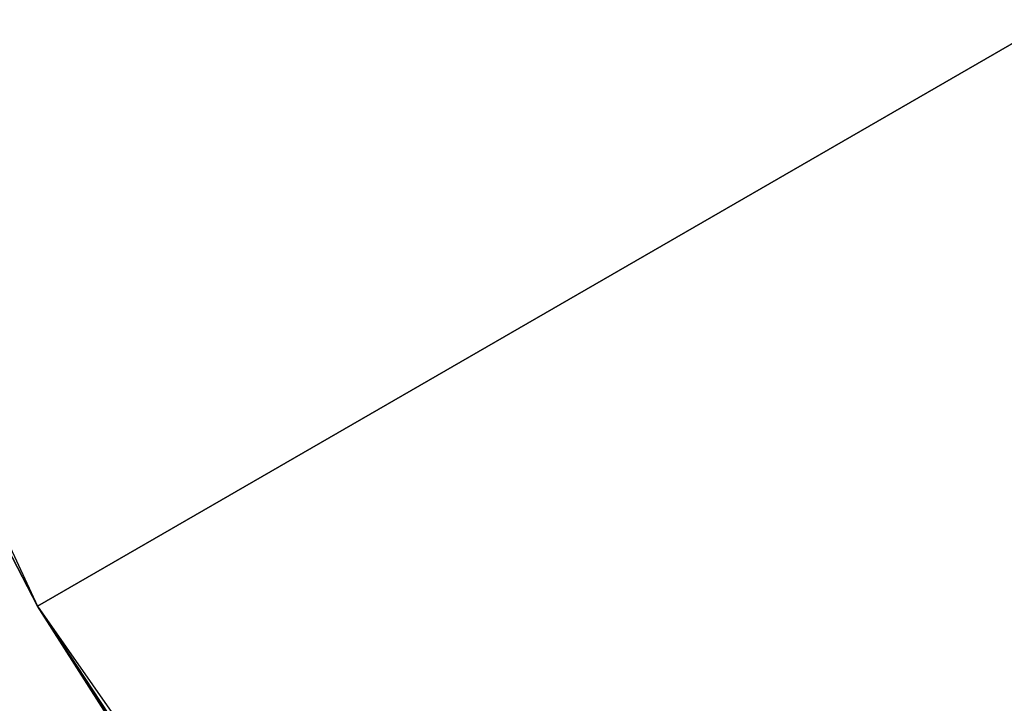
# Model space of a CAD drawing. Extents: x 185 to 449, y -73 to 113.
# Tile 200 of 256: x 298.07562 to 298.0852, y -10.38576 to -10.37911. Entities that reach past the tile are written whole.
import ezdxf

# ---------------------------------------------------------------- set-up
doc = ezdxf.new("R2010")
doc.units = 0
doc.header["$LTSCALE"] = 25.4
doc.layers.get('0').update_dxf_attribs({"color": 13, "linetype": 'CONTINUOUS'})

# ---------------------------------------------------------------- blocks, each defined once
blk = doc.blocks.new('GRUPUJ_1')
at = {"color": 8}
mesh = blk.add_polyface(dxfattribs=at)
corners = [(111.7284311, 65.8321228, 179.9288729), (113.3270105, 62.4039612, 179.9288729), (112.4528803, 64.0831375, 150.9288729)]
mesh.append_faces([[corners[k] for k in face] for face in [(0, 1, 2)]], dxfattribs={"color": 8})
mesh = blk.add_polyface(dxfattribs=at)
corners = [(113.3502115, 62.4173508, 150.8288668), (112.4528803, 64.0831375, 150.9288729), (113.3270105, 62.4039612, 150.9288729), (112.4771646, 64.0944672, 150.8288668)]
mesh.append_faces([[corners[k] for k in face] for face in [(0, 1, 2), (1, 0, 3)]], dxfattribs={"vtx0": -1, "color": 8})
mesh = blk.add_polyface(dxfattribs=at)
corners = [(112.4528803, 64.0831375, 150.9288729), (113.3270105, 62.4039612, 179.9288729), (113.3270105, 62.4039612, 150.9288729)]
mesh.append_faces([[corners[k] for k in face] for face in [(0, 1, 2)]], dxfattribs={"color": 8})
mesh = blk.add_polyface(dxfattribs=at)
corners = [(114.3661112, 60.8227234, 150.8288668), (113.3270105, 62.4039612, 150.9288729), (114.3441614, 60.8073425, 150.9288729), (113.3502115, 62.4173508, 150.8288668)]
mesh.append_faces([[corners[k] for k in face] for face in [(0, 1, 2), (1, 0, 3)]], dxfattribs={"vtx0": -1, "color": 8})
mesh = blk.add_polyface(dxfattribs=at)
corners = [(113.3270105, 62.4039612, 179.9288729), (114.3441614, 60.8073425, 150.9288729), (113.3270105, 62.4039612, 150.9288729)]
mesh.append_faces([[corners[k] for k in face] for face in [(0, 1, 2)]], dxfattribs={"color": 8})
mesh = blk.add_polyface(dxfattribs=at)
corners = [(113.3270105, 62.4039612, 179.9288729), (115.4965967, 59.3054733, 179.9288729), (114.3441614, 60.8073425, 150.9288729)]
mesh.append_faces([[corners[k] for k in face] for face in [(0, 1, 2)]], dxfattribs={"color": 8})

msp = doc.modelspace()

# ---------------------------------------------------------------- block references
at = {"color": 0}
msp.add_blockref('GRUPUJ_1', (184.7487796, -72.788772, 118.2609464), dxfattribs=at)

doc.saveas('drawing.dxf')
